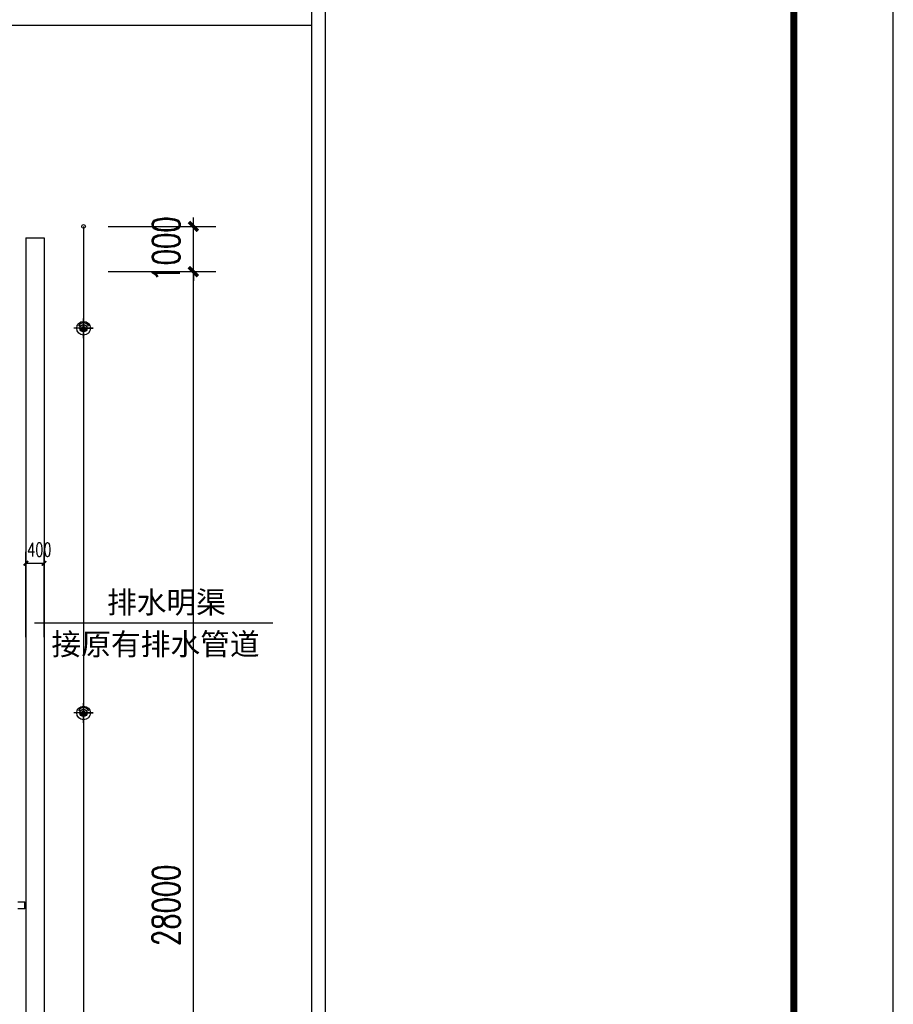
# Model space of a CAD drawing. Extents: x -424536 to -66822, y 139826 to 492209.
# Tile 65 of 69: x -86133 to -66822, y 252516 to 274271. Entities that reach past the tile are written whole.
import ezdxf

# ---------------------------------------------------------------- set-up
doc = ezdxf.new("R2010")
doc.units = 0
doc.header["$LTSCALE"] = 1000
doc.header["$MEASUREMENT"] = 0
for name, color, linetype in [('PUB_DIM', 3, 'Continuous'), ('体育设施', 7, 'Continuous'), ('图框', 3, 'Continuous'), ('植物$0$灌木字', 3, 'Continuous'), ('灯', 3, 'Continuous')]:
    doc.layers.add(name, color=color, linetype=linetype)
doc.styles.add('DIM_FONT', font='SIMPLEX', dxfattribs={"width": 0.7, "bigfont": 'GBCBIG'})
doc.styles.add('黑体字', font='simhei_1.ttf')
doc.dimstyles.new('DIMN', dxfattribs={"dimtxt": 300, "dimasz": 100, "dimexe": 250, "dimexo": 300, "dimgap": 150, "dimtad": 1, "dimdec": 0, "dimzin": 0, "dimdsep": 46, "dimtxsty": 'DIM_FONT', "dimblk": 'ARCHTICK', "dimcen": 0.09, "dimclrt": 7, "dimazin": 2, "dimtfac": 1, "dimtdec": 0, "dimtix": 1, "dimtmove": 2, "dimatfit": 3, "dimfxl": 1, "dimtolj": 1, "dimtzin": 0, "dimarcsym": 0})
doc.dimstyles.new('DIMN300', dxfattribs={"dimscale": 3, "dimtxt": 300, "dimasz": 100, "dimexe": 250, "dimexo": 300, "dimgap": 150, "dimtad": 1, "dimdec": 0, "dimzin": 0, "dimdsep": 46, "dimtxsty": 'DIM_FONT', "dimblk": 'ARCHTICK', "dimcen": 0.09, "dimclrt": 7, "dimazin": 2, "dimtfac": 1, "dimtdec": 0, "dimtix": 1, "dimtmove": 2, "dimatfit": 3, "dimldrblk": 'ARCHTICK', "dimfxl": 1, "dimtolj": 1, "dimtzin": 0, "dimarcsym": 0})

# ---------------------------------------------------------------- blocks, each defined once
blk = doc.blocks.new('A$C63707C13')
at = {"layer": '灯'}
h = blk.add_hatch(color=256, dxfattribs=at)
h.paths.add_polyline_path([(453, 453), (622, 453, 0.414214), (453, 622)])
h.paths.add_polyline_path([(453, 284, 0.414214), (622, 453), (453, 453)])
for p, q in [((453, 453), (453, 906)), ((453, 906), (453, 0)), ((906, 453), (0, 453)), ((453, 453), (736, 453))]:
    blk.add_line(p, q, dxfattribs=at)
for radius in [315, 169]:
    blk.add_circle((453, 453), radius, dxfattribs=at)
for start, end in [(116.8318, 180), (180, 243.1682)]:
    blk.add_arc((473, 453), 266, start, end, dxfattribs=at)
blk = doc.blocks.new('_ArchTick')
at = {"color": 0, "linetype": 'ByBlock', "const_width": 0.4}
blk.add_lwpolyline([(-0.5, -0.5), (0.5, 0.5)], dxfattribs=at)
blk = doc.blocks.new('*D90')
at = {"layer": 'Defpoints', "color": 0}
for p in [(-84779, 268704), (-82294, 268704), (-85594, 262261), (-85994, 260328), (-85594, 260328), (-84779, 240704)]:
    blk.add_point(p, dxfattribs=at)
at = {"layer": 'PUB_DIM', "color": 0, "lineweight": -2}
for p, q in [((-84179, 268704), (-81794, 268704)), ((-82294, 240704), (-82294, 268704)), ((-85994, 260628), (-85994, 262511)), ((-85594, 260628), (-85594, 262511)), ((-85994, 262261), (-85594, 262261)), ((-84179, 240704), (-81794, 240704))]:
    blk.add_line(p, q, dxfattribs=at)
for p, xscale, yscale, zscale, rotation in [((-82294, 268704), 200, 200, 200, 90), ((-85994, 262261), 100, 100, 100, 180), ((-82294, 240704), 200, 200, 200, 270)]:
    blk.add_blockref('_ArchTick', p, dxfattribs=dict(at, xscale=xscale, yscale=yscale, zscale=zscale, rotation=rotation))
at = {"layer": 'PUB_DIM', "color": 0, "lineweight": -2, "xscale": 100, "yscale": 100, "zscale": 100}
blk.add_blockref('_ArchTick', (-85594, 262261), dxfattribs=at)
at = {"layer": 'PUB_DIM', "color": 7, "insert": (-85699, 262561), "char_height": 300, "attachment_point": 5, "style": 'DIM_FONT'}
blk.add_mtext('\\A1;400', dxfattribs=at)
at = {"layer": 'PUB_DIM', "color": 7, "insert": (-82894, 254704), "char_height": 600, "attachment_point": 5, "rotation": 90, "style": 'DIM_FONT'}
blk.add_mtext('\\A1;28000', dxfattribs=at)
blk = doc.blocks.new('*D91')
at = {"layer": 'Defpoints', "color": 0}
for p in [(-84779, 269704), (-82294, 269704), (-84779, 268704), (-221159, 241904), (-218074, 241904), (-218074, 237804)]:
    blk.add_point(p, dxfattribs=at)
at = {"layer": 'PUB_DIM', "color": 0, "lineweight": -2}
for p, q in [((-82294, 269704), (-82294, 269904)), ((-84179, 269704), (-81794, 269704)), ((-82294, 268704), (-82294, 269704)), ((-84179, 268704), (-81794, 268704)), ((-82294, 268704), (-82294, 268504)), ((-218974, 241904), (-221909, 241904)), ((-221159, 237804), (-221159, 241904)), ((-218974, 237804), (-221909, 237804))]:
    blk.add_line(p, q, dxfattribs=at)
for p, xscale, yscale, zscale, rotation in [((-82294, 269704), 200, 200, 200, 270), ((-82294, 268704), 200, 200, 200, 90), ((-221159, 241904), 300, 300, 300, 90), ((-221159, 237804), 300, 300, 300, 270)]:
    blk.add_blockref('_ArchTick', p, dxfattribs=dict(at, xscale=xscale, yscale=yscale, zscale=zscale, rotation=rotation))
at = {"layer": 'PUB_DIM', "color": 7, "attachment_point": 5, "rotation": 90, "style": 'DIM_FONT'}
for s, insert, char_height in [('\\A1;1000', (-82894, 269204), 600), ('\\A1;4100', (-222059, 239854), 900)]:
    blk.add_mtext(s, dxfattribs=dict(at, insert=insert, char_height=char_height))

msp = doc.modelspace()

# ---------------------------------------------------------------- linework, layer by layer
at = {"color": 4}
msp.add_line((-69022.3, 142026.2), (-69022.3, 297786.2), dxfattribs=at)
for p, q in [((-79671.5, 192296.6), (-79671.5, 294739.4)), ((-79371.5, 192153.4), (-79371.5, 294739.4)), ((-151200.3, 274151.1), (-79671.5, 274151.1)), ((-80534.6, 260940.4), (-85808, 260940.4))]:
    msp.add_line(p, q)
at = {"color": 6}
for p, q in [((-84721.5, 269704.4), (-84721, 269703.9)), ((-84721, 269704.4), (-84721, 239703.9))]:
    msp.add_line(p, q, dxfattribs=at)
at = {"color": 3}
for p, q in [((-85993.8, 269448.5), (-85993.8, 240504.4)), ((-85993.8, 269448.5), (-85593.8, 269448.5)), ((-85593.8, 269448.5), (-85593.8, 240504.9))]:
    msp.add_line(p, q, dxfattribs=at)
at = {"color": 4, "const_width": 154}
msp.add_lwpolyline([(-69022.3, 142026.2), (-69022.3, 297786.2), (-157022.3, 297786.2), (-157022.3, 142026.2)], close=True, dxfattribs=at)
for centre in [(-84721.2, 269704.1), (-84721.2, 267454.2), (-84721.2, 258954)]:
    msp.add_circle(centre, 40)
at = {"layer": '体育设施'}
for p, q in [((-86171.5, 254779.4), (-86021.5, 254779.4)), ((-86021.5, 254629.4), (-86021.5, 254779.4)), ((-86021.5, 254629.4), (-86171.5, 254629.4))]:
    msp.add_line(p, q, dxfattribs=at)
at = {"layer": '图框', "color": 4, "flags": 128}
msp.add_lwpolyline([(-159222.3, 303286.2), (-159222.3, 139826.2), (-66822.3, 139826.2), (-66822.3, 303286.2), (-159222.3, 303286.2)], dxfattribs=at)

# ---------------------------------------------------------------- block references
at = {"layer": '灯', "xscale": 0.4767023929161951, "yscale": 0.4767023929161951, "zscale": 0.4767023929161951, "rotation": 270}
for p in [(-84936.8, 267669.3), (-84936.8, 259169.8)]:
    msp.add_blockref('A$C63707C13', p, dxfattribs=at)

# ---------------------------------------------------------------- texts
at = {"layer": '植物$0$灌木字', "color": 2, "style": '黑体字'}
for s, p in [('排水明渠', (-84204.1, 261158.2)), ('接原有排水管道', (-85429.9, 260233.5))]:
    msp.add_text(s, height=481.8, dxfattribs=at).set_placement(p)

# ---------------------------------------------------------------- dimensions: what is measured, and where the dimension line sits
at = {"layer": 'PUB_DIM'}
dim = msp.add_aligned_dim(p1=(-218074.5, 237804.4), p2=(-218074.5, 241904.4), distance=3084.2, dimstyle='DIMN300', dxfattribs=at)
dim.commit()
dim.dimension.update_dxf_attribs({"geometry": '*D91', "text_midpoint": (-222058.7, 239854.4)})
dim = msp.add_linear_dim(base=(-85593.8, 262260.8), p1=(-85993.8, 260328.3), p2=(-85593.8, 260328.3), angle=0, dimstyle='DIMN', dxfattribs=at)
dim.commit()
dim.dimension.update_dxf_attribs({"geometry": '*D90', "text_midpoint": (-85698.7, 262560.8), "dimtype": 161})

doc.saveas('drawing.dxf')
